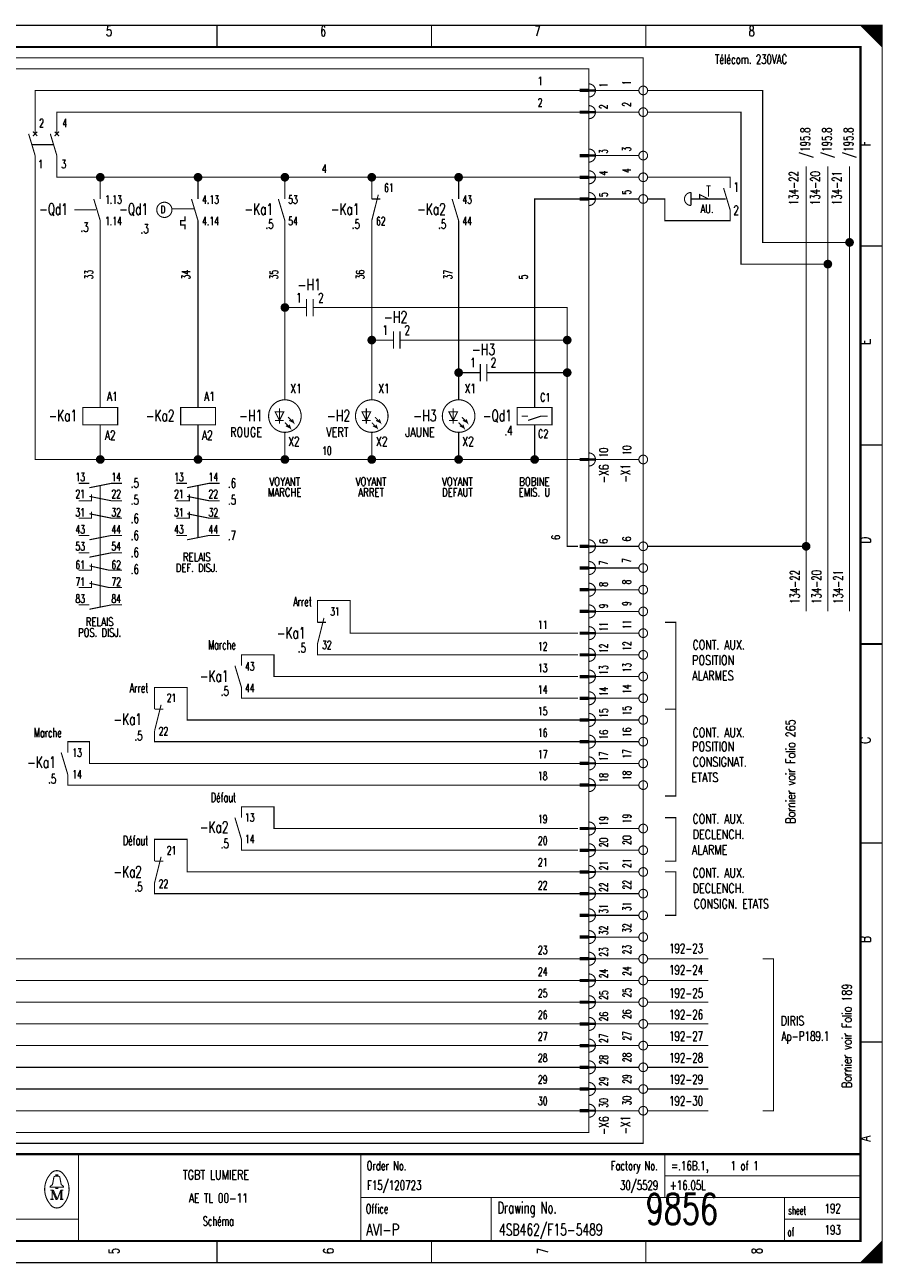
# Model space of a CAD drawing. Header units: centimetres. Extents: x 0 to 491, y -1040 to 69.
# Tile 39 of 181: x 121 to 141, y -760 to -731. Entities that reach past the tile are written whole.
import ezdxf
from ezdxf.enums import TextEntityAlignment as Align

# ---------------------------------------------------------------- set-up
doc = ezdxf.new("R2010")
doc.units = ezdxf.units.CM
doc.header["$MEASUREMENT"] = 0
doc.linetypes.add('GESTRICHELT', pattern=[3.75, 3, -0.75])
doc.layers.get('0').update_dxf_attribs({"color": 9, "linetype": 'CONTINUOUS'})
doc.layers.add('0L', color=7, linetype='CONTINUOUS')
doc.styles.get("Standard").update_dxf_attribs({"font": 'romans.shx', "bigfont": 'TXT.shx'})

# ---------------------------------------------------------------- blocks, each defined once
blk = doc.blocks.new('BCIRCLE_FILLED')
at = {"color": 0, "linetype": 'Continuous', "const_width": 1, "flags": 128}
blk.add_lwpolyline([(0.5, 0, 1), (-0.5, 0, 1)], format="xyb", close=True, dxfattribs=at)

msp = doc.modelspace()

# ---------------------------------------------------------------- linework, layer by layer
at = {"color": 0, "const_width": 0.025, "flags": 128}
for points in [[(100, -745.75), (100, -731.5), (140.5, -731.5), (140.5, -760), (100, -760), (100, -745.75)], [(140, -731.5), (140.5, -732), (140.475, -731.975), (140.475, -731.5), (140.45, -731.5), (140.45, -731.95), (140.425, -731.925), (140.425, -731.5), (140.4, -731.5), (140.4, -731.9), (140.375, -731.875), (140.375, -731.5), (140.35, -731.5), (140.35, -731.85), (140.325, -731.825)], [(140.15, -731.65), (140.15, -731.5), (140.125, -731.5), (140.125, -731.625), (140.1, -731.6), (140.1, -731.5), (140.075, -731.5), (140.075, -731.575), (140.05, -731.55), (140.05, -731.5), (140.025, -731.5), (140.025, -731.525)], [(140.325, -731.825), (140.325, -731.5), (140.3, -731.5), (140.3, -731.8), (140.275, -731.775), (140.275, -731.5), (140.25, -731.5), (140.25, -731.75), (140.225, -731.725), (140.225, -731.5), (140.2, -731.5), (140.2, -731.7), (140.175, -731.675), (140.175, -731.5), (140.15, -731.5)], [(121, -734), (121, -733), (133.55, -733)], [(134.9, -733), (133.9, -733)], [(139.75, -736.5), (137.75, -736.5), (137.75, -733), (135.1, -733)], [(121.5, -734), (121.5, -733.5), (133.55, -733.5)], [(134.9, -733.5), (133.9, -733.5)], [(139.25, -737), (137.25, -737), (137.25, -733.5), (135.1, -733.5)], [(122.5, -741.5), (121, -741.5), (121, -734.5)], [(122.5, -735), (121.5, -735), (121.5, -734.5)], [(134.9, -734.5), (133.9, -734.5)], [(138.75, -745), (138.75, -734.75)], [(139.25, -745), (139.25, -734.75)], [(139.75, -745), (139.75, -734.75)], [(122.5, -735.5), (122.5, -735), (124.75, -735)], [(124.75, -735.5), (124.75, -735), (126.75, -735)], [(126.75, -735.5), (126.75, -735), (128.75, -735)], [(128.75, -735.5), (128.75, -735), (130.75, -735)], [(130.75, -735.5), (130.75, -735), (133.55, -735)], [(134.9, -735), (133.9, -735)], [(132.5, -740.3), (132.5, -735.5), (133.55, -735.5)], [(134.9, -735.5), (133.9, -735.5)], [(136.3, -735.5), (136.3, -735.4), (136.5, -735.5)], [(124.45, -735.9), (124.45, -736), (124.35, -736), (124.35, -736.1), (124.45, -736.1), (124.45, -736.2)], [(122.5, -740.3), (122.5, -736)], [(124.75, -740.3), (124.75, -736)], [(126.75, -740.125), (126.75, -736)], [(128.75, -740.125), (128.75, -736)], [(130.75, -740.125), (130.75, -736)], [(126.95, -738), (126.75, -738)], [(129.7, -738.75), (133.25, -738.75), (133.25, -738), (127.7, -738)], [(128.95, -738.75), (128.75, -738.75)], [(131.7, -739.5), (133.25, -739.5), (133.25, -738.75)], [(133.55, -754.5), (118.75, -754.5), (118.75, -739)], [(133.55, -754), (119.25, -754), (119.25, -739)], [(133.55, -753.5), (119.75, -753.5), (119.75, -739)], [(133.55, -753), (120.25, -753), (120.25, -739)], [(130.95, -739.5), (130.75, -739.5)], [(133.5, -743.5), (133.25, -743.5), (133.25, -739.5)], [(126.725, -740.4), (126.525, -740.4), (126.625, -740.6), (126.725, -740.4)], [(128.725, -740.4), (128.525, -740.4), (128.625, -740.6), (128.725, -740.4)], [(130.725, -740.4), (130.525, -740.4), (130.625, -740.6), (130.725, -740.4)], [(132.5, -740.3), (132.9, -740.3), (132.9, -740.7), (132.1, -740.7), (132.1, -740.3), (132.5, -740.3)], [(132.35, -740.6), (132.65, -740.5), (132.8, -740.5)], [(124.75, -741.5), (122.5, -741.5), (122.5, -740.7)], [(126.75, -741.5), (124.75, -741.5), (124.75, -740.7)], [(126.75, -740.65), (126.875, -740.775), (126.85, -740.7), (126.875, -740.775), (126.775, -740.725)], [(126.825, -740.525), (126.95, -740.65), (126.925, -740.575), (126.95, -740.65), (126.85, -740.6)], [(128.75, -740.65), (128.875, -740.775), (128.85, -740.7), (128.875, -740.775), (128.775, -740.725)], [(128.825, -740.525), (128.95, -740.65), (128.925, -740.575), (128.95, -740.65), (128.85, -740.6)], [(130.75, -740.65), (130.875, -740.775), (130.85, -740.7), (130.875, -740.775), (130.775, -740.725)], [(130.825, -740.525), (130.95, -740.65), (130.925, -740.575), (130.95, -740.65), (130.85, -740.6)], [(133.55, -741.5), (132.5, -741.5), (132.5, -740.7)], [(128.75, -741.5), (126.75, -741.5), (126.75, -740.875)], [(130.75, -741.5), (128.75, -741.5), (128.75, -740.875)], [(132.5, -741.5), (130.75, -741.5), (130.75, -740.875)], [(134.9, -741.5), (133.9, -741.5)], [(122.25, -742.15), (122.75, -742.05), (123, -742.05)], [(124.5, -742.15), (125, -742.05), (125.25, -742.05)], [(133.55, -755), (117.25, -755), (117.25, -742.5), (109.8, -742.5)], [(122, -742.45), (122.3, -742.45), (122.3, -742.3)], [(122.25, -742.35), (122.75, -742.45), (123, -742.45)], [(124.25, -742.45), (124.55, -742.45), (124.55, -742.3)], [(124.5, -742.35), (125, -742.45), (125.25, -742.45)], [(122, -742.85), (122.3, -742.85), (122.3, -742.7)], [(122.25, -742.75), (122.75, -742.85), (123, -742.85)], [(124.25, -742.85), (124.55, -742.85), (124.55, -742.7)], [(124.5, -742.75), (125, -742.85), (125.25, -742.85)], [(122.25, -743.35), (122.75, -743.25), (123, -743.25)], [(124.5, -743.35), (125, -743.25), (125.25, -743.25)], [(122.25, -743.75), (122.75, -743.65), (123, -743.65)], [(134.9, -743.5), (133.9, -743.5)], [(138.75, -743.5), (135.1, -743.5)], [(122, -744.05), (122.3, -744.05), (122.3, -743.9)], [(122.25, -743.95), (122.7, -744.05), (123, -744.05)], [(134.9, -744), (133.9, -744)], [(133.55, -755.5), (116.75, -755.5), (116.75, -744.5), (110.3, -744.5)], [(122, -744.45), (122.3, -744.45), (122.3, -744.3)], [(122.25, -744.35), (122.7, -744.45), (123, -744.45)], [(134.9, -744.5), (133.9, -744.5)], [(133.5, -745.5), (128.25, -745.5), (128.25, -744.75), (127.5, -744.75), (127.5, -745.25)], [(122.25, -744.95), (122.75, -744.85), (123, -744.85)], [(134.9, -745), (133.9, -745)], [(135.5, -747.25), (135.75, -747.25), (135.75, -745.25), (135.5, -745.25)], [(134.9, -745.5), (133.9, -745.5)], [(133.5, -746), (127.5, -746), (127.5, -745.75)], [(133.5, -746.5), (126.5, -746.5), (126.5, -746), (125.75, -746), (125.75, -746.25)], [(134.9, -746), (133.9, -746)], [(133.55, -756), (116.25, -756), (116.25, -746.5), (110.8, -746.5)], [(134.9, -746.5), (133.9, -746.5)], [(133.55, -747.5), (124.5, -747.5), (124.5, -746.75), (123.75, -746.75), (123.75, -747.25)], [(133.5, -747), (125.75, -747), (125.75, -746.75)], [(134.9, -747), (133.9, -747)], [(135.5, -747.25), (135.75, -747.25), (135.75, -749.25), (135.5, -749.25)], [(134.9, -747.5), (133.9, -747.5)], [(133.55, -748), (123.75, -748), (123.75, -747.75)], [(133.55, -756.5), (115.75, -756.5), (115.75, -748), (112, -748)], [(133.55, -748.5), (122.25, -748.5), (122.25, -748), (121.75, -748), (121.75, -748.25)], [(134.9, -748), (133.9, -748)], [(134.9, -748.5), (133.9, -748.5)], [(133.55, -749), (121.75, -749), (121.75, -748.75)], [(134.9, -749), (133.9, -749)], [(133.5, -750), (126.5, -750), (126.5, -749.5), (125.75, -749.5), (125.75, -749.75)], [(135.5, -749.75), (135.75, -749.75), (135.75, -750.75), (135.5, -750.75)], [(134.9, -750), (133.9, -750)], [(133.55, -751), (124.5, -751), (124.5, -750.25), (123.75, -750.25), (123.75, -750.75)], [(133.5, -750.5), (125.75, -750.5), (125.75, -750.25)], [(134.9, -750.5), (133.9, -750.5)], [(134.9, -751), (133.9, -751)], [(135.5, -751), (135.75, -751), (135.75, -752), (135.5, -752)], [(133.55, -751.5), (123.75, -751.5), (123.75, -751.25)], [(134.9, -751.5), (133.9, -751.5)], [(134.9, -752), (133.9, -752)], [(134.9, -752.5), (133.9, -752.5)], [(134.9, -753), (133.9, -753)], [(136.5, -753), (135.1, -753)], [(137.75, -753), (138, -753), (138, -756.5), (137.75, -756.5)], [(134.9, -753.5), (133.9, -753.5)], [(136.5, -753.5), (135.1, -753.5)], [(134.9, -754), (133.9, -754)], [(136.5, -754), (135.1, -754)], [(134.9, -754.5), (133.9, -754.5)], [(136.5, -754.5), (135.1, -754.5)], [(134.9, -755), (133.9, -755)], [(136.5, -755), (135.1, -755)], [(134.9, -755.5), (133.9, -755.5)], [(136.5, -755.5), (135.1, -755.5)], [(134.9, -756), (133.9, -756)], [(136.5, -756), (135.1, -756)], [(134.9, -756.5), (133.9, -756.5)], [(136.5, -756.5), (135.1, -756.5)], [(121.48, -758.26), (121.35, -758.26), (121.35, -758.24), (121.4, -758.2), (121.43, -758.04)], [(121.48, -758.01), (121.48, -757.98), (121.52, -757.98), (121.52, -758.01)], [(121.52, -758.26), (121.65, -758.26), (121.65, -758.24), (121.6, -758.2), (121.57, -758.04)], [(121.39, -758.33), (121.39, -758.54), (121.35, -758.54)], [(121.39, -758.33), (121.48, -758.54), (121.51, -758.54)], [(140.475, -759.525), (140.475, -760), (140.45, -760), (140.45, -759.55), (140.425, -759.575), (140.425, -760), (140.4, -760), (140.4, -759.6), (140.375, -759.625), (140.375, -760), (140.35, -760), (140.35, -759.65), (140.325, -759.675), (140.325, -760), (140.3, -760)], [(140.125, -759.875), (140.125, -760), (140.1, -760), (140.1, -759.9), (140.075, -759.925), (140.075, -760), (140.05, -760), (140.05, -759.95), (140.025, -759.975), (140.025, -760)], [(140.3, -760), (140.3, -759.7), (140.275, -759.725), (140.275, -760), (140.25, -760), (140.25, -759.75), (140.225, -759.775), (140.225, -760), (140.2, -760), (140.2, -759.8), (140.175, -759.825), (140.175, -760), (140.15, -760), (140.15, -759.85), (140.125, -759.875)]]:
    msp.add_lwpolyline(points, dxfattribs=at)
at = {"color": 0, "flags": 128}
for points, const_width in [([(100, -731.5), (140.5, -731.5), (140.5, -760), (100, -760)], 0.025), ([(100.5, -732), (140, -732), (140, -759.5), (100.5, -759.5)], 0.05), ([(100.5, -732), (140, -732), (140, -759.5), (100.5, -759.5)], 0.025), ([(133.75, -733.025), (133.55, -733.025), (133.55, -732.975), (133.75, -732.975)], 0.025), ([(133.75, -733.525), (133.55, -733.525), (133.55, -733.475), (133.75, -733.475)], 0.025), ([(133.75, -734.525), (133.55, -734.525), (133.55, -734.475), (133.75, -734.475)], 0.025), ([(133.75, -735.025), (133.55, -735.025), (133.55, -734.975), (133.75, -734.975)], 0.025), ([(133.75, -735.525), (133.55, -735.525), (133.55, -735.475), (133.75, -735.475)], 0.025), ([(122.1, -740.7), (122.9, -740.7), (122.9, -740.3), (122.1, -740.3)], 0.025), ([(124.35, -740.7), (125.15, -740.7), (125.15, -740.3), (124.35, -740.3)], 0.025), ([(133.75, -741.525), (133.55, -741.525), (133.55, -741.475), (133.75, -741.475)], 0.025), ([(133.75, -743.525), (133.55, -743.525), (133.55, -743.475), (133.75, -743.475)], 0.025), ([(133.75, -744.025), (133.55, -744.025), (133.55, -743.975), (133.75, -743.975)], 0.025), ([(133.75, -744.525), (133.55, -744.525), (133.55, -744.475), (133.75, -744.475)], 0.025), ([(133.75, -745.025), (133.55, -745.025), (133.55, -744.975), (133.75, -744.975)], 0.025), ([(133.75, -745.525), (133.55, -745.525), (133.55, -745.475), (133.75, -745.475)], 0.025), ([(133.75, -746.025), (133.55, -746.025), (133.55, -745.975), (133.75, -745.975)], 0.025), ([(133.75, -746.525), (133.55, -746.525), (133.55, -746.475), (133.75, -746.475)], 0.025), ([(133.75, -747.025), (133.55, -747.025), (133.55, -746.975), (133.75, -746.975)], 0.025), ([(133.75, -747.525), (133.55, -747.525), (133.55, -747.475), (133.75, -747.475)], 0.025), ([(133.75, -748.025), (133.55, -748.025), (133.55, -747.975), (133.75, -747.975)], 0.025), ([(133.75, -748.525), (133.55, -748.525), (133.55, -748.475), (133.75, -748.475)], 0.025), ([(133.75, -749.025), (133.55, -749.025), (133.55, -748.975), (133.75, -748.975)], 0.025), ([(133.75, -750.025), (133.55, -750.025), (133.55, -749.975), (133.75, -749.975)], 0.025), ([(133.75, -750.525), (133.55, -750.525), (133.55, -750.475), (133.75, -750.475)], 0.025), ([(133.75, -751.025), (133.55, -751.025), (133.55, -750.975), (133.75, -750.975)], 0.025), ([(133.75, -751.525), (133.55, -751.525), (133.55, -751.475), (133.75, -751.475)], 0.025), ([(133.75, -752.025), (133.55, -752.025), (133.55, -751.975), (133.75, -751.975)], 0.025), ([(133.75, -752.525), (133.55, -752.525), (133.55, -752.475), (133.75, -752.475)], 0.025), ([(133.75, -753.025), (133.55, -753.025), (133.55, -752.975), (133.75, -752.975)], 0.025), ([(133.75, -753.525), (133.55, -753.525), (133.55, -753.475), (133.75, -753.475)], 0.025), ([(133.75, -754.025), (133.55, -754.025), (133.55, -753.975), (133.75, -753.975)], 0.025), ([(133.75, -754.525), (133.55, -754.525), (133.55, -754.475), (133.75, -754.475)], 0.025), ([(133.75, -755.025), (133.55, -755.025), (133.55, -754.975), (133.75, -754.975)], 0.025), ([(133.75, -755.525), (133.55, -755.525), (133.55, -755.475), (133.75, -755.475)], 0.025), ([(133.75, -756.025), (133.55, -756.025), (133.55, -755.975), (133.75, -755.975)], 0.025), ([(133.75, -756.525), (133.55, -756.525), (133.55, -756.475), (133.75, -756.475)], 0.025), ([(121.48, -758.26), (121.52, -758.26), (121.52, -758.29), (121.48, -758.29)], 0.025)]:
    msp.add_lwpolyline(points, close=True, dxfattribs=dict(at, const_width=const_width))
at = {"color": 0}
for points, const_width in [([(125.188, -731.5), (125.188, -732)], 0.025), ([(130.125, -731.5), (130.125, -732)], 0.025), ([(135.062, -731.5), (135.062, -732)], 0.025), ([(133.55, -733), (133.75, -733)], 0.025), ([(133.55, -733.5), (133.75, -733.5)], 0.025), ([(121.05, -733.95), (120.95, -734.05)], 0.025), ([(120.95, -733.95), (121.05, -734.05)], 0.025), ([(121.55, -733.95), (121.45, -734.05)], 0.025), ([(121.45, -733.95), (121.55, -734.05)], 0.025), ([(120.85, -734), (121, -734.5)], 0.025), ([(121.35, -734), (121.5, -734.5)], 0.025), ([(133.55, -734.5), (133.75, -734.5)], 0.025), ([(133.55, -735), (133.75, -735)], 0.025), ([(136.1, -735.35), (136.1, -735.65)], 0.025), ([(136.45, -735.2), (136.55, -735.2)], 0.025), ([(136.85, -735.25), (137, -735.75)], 0.025), ([(122.35, -735.5), (122.5, -736)], 0.025), ([(124.6, -735.5), (124.75, -736)], 0.025), ([(126.6, -735.5), (126.75, -736)], 0.025), ([(128.9, -735.4), (128.75, -736)], 0.025), ([(128.75, -735.5), (128.95, -735.5)], 0.025), ([(130.6, -735.5), (130.75, -736)], 0.025), ([(133.55, -735.5), (133.75, -735.5)], 0.025), ([(140.5, -736.583), (140, -736.583)], 0.025), ([(127.25, -737.8), (127.25, -738.2)], 0.025), ([(127.4, -737.8), (127.4, -738.2)], 0.025), ([(127.25, -738), (126.95, -738)], 0.025), ([(127.4, -738), (127.7, -738)], 0.025), ([(129.25, -738.75), (128.95, -738.75)], 0.025), ([(129.25, -738.55), (129.25, -738.95)], 0.025), ([(129.4, -738.55), (129.4, -738.95)], 0.025), ([(129.4, -738.75), (129.7, -738.75)], 0.025), ([(131.25, -739.3), (131.25, -739.7)], 0.025), ([(131.4, -739.3), (131.4, -739.7)], 0.025), ([(131.25, -739.5), (130.95, -739.5)], 0.025), ([(131.4, -739.5), (131.7, -739.5)], 0.025), ([(126.625, -740.325), (126.625, -740.675)], 0.025), ([(128.625, -740.325), (128.625, -740.675)], 0.025), ([(130.625, -740.325), (130.625, -740.675)], 0.025), ([(132.2, -740.5), (132.35, -740.5)], 0.025), ([(126.525, -740.6), (126.725, -740.6)], 0.025), ([(128.525, -740.6), (128.725, -740.6)], 0.025), ([(130.525, -740.6), (130.725, -740.6)], 0.025), ([(140.5, -741.167), (140, -741.167)], 0.025), ([(133.55, -741.5), (133.75, -741.5)], 0.025), ([(122, -742.05), (122.25, -742.05)], 0.025), ([(124.25, -742.05), (124.5, -742.05)], 0.025), ([(122, -743.25), (122.25, -743.25)], 0.025), ([(124.25, -743.25), (124.5, -743.25)], 0.025), ([(122, -743.65), (122.25, -743.65)], 0.025), ([(133.55, -743.5), (133.75, -743.5)], 0.025), ([(133.55, -744), (133.75, -744)], 0.025), ([(133.55, -744.5), (133.75, -744.5)], 0.025), ([(122, -744.85), (122.25, -744.85)], 0.025), ([(133.55, -745), (133.75, -745)], 0.025), ([(127.65, -745.15), (127.5, -745.75)], 0.025), ([(127.5, -745.25), (127.7, -745.25)], 0.025), ([(133.55, -745.5), (133.75, -745.5)], 0.025), ([(140, -745.75), (140.5, -745.75)], 0.05), ([(140.5, -745.75), (140, -745.75)], 0.025), ([(133.55, -746), (133.75, -746)], 0.025), ([(125.6, -746.25), (125.75, -746.75)], 0.025), ([(133.55, -746.5), (133.75, -746.5)], 0.025), ([(133.55, -747), (133.75, -747)], 0.025), ([(123.9, -747.15), (123.75, -747.75)], 0.025), ([(123.75, -747.25), (123.95, -747.25)], 0.025), ([(133.55, -747.5), (133.75, -747.5)], 0.025), ([(133.55, -748), (133.75, -748)], 0.025), ([(121.6, -748.25), (121.75, -748.75)], 0.025), ([(133.55, -748.5), (133.75, -748.5)], 0.025), ([(133.55, -749), (133.75, -749)], 0.025), ([(125.6, -749.75), (125.75, -750.25)], 0.025), ([(133.55, -750), (133.75, -750)], 0.025), ([(133.55, -750.5), (133.75, -750.5)], 0.025), ([(140.5, -750.333), (140, -750.333)], 0.025), ([(123.9, -750.65), (123.75, -751.25)], 0.025), ([(123.75, -750.75), (123.95, -750.75)], 0.025), ([(133.55, -751), (133.75, -751)], 0.025), ([(133.55, -751.5), (133.75, -751.5)], 0.025), ([(133.55, -752), (133.75, -752)], 0.025), ([(133.55, -752.5), (133.75, -752.5)], 0.025), ([(133.55, -753), (133.75, -753)], 0.025), ([(133.55, -753.5), (133.75, -753.5)], 0.025), ([(133.55, -754), (133.75, -754)], 0.025), ([(133.55, -754.5), (133.75, -754.5)], 0.025), ([(133.55, -755), (133.75, -755)], 0.025), ([(140.5, -754.917), (140, -754.917)], 0.025), ([(133.55, -755.5), (133.75, -755.5)], 0.025), ([(133.55, -756), (133.75, -756)], 0.025), ([(133.55, -756.5), (133.75, -756.5)], 0.025), ([(140, -757.5), (100.5, -757.5)], 0.05), ([(122, -757.5), (122, -759.5)], 0.025), ([(128.5, -757.5), (128.5, -759.5)], 0.025), ([(135.5, -757.5), (135.5, -758.5)], 0.025), ([(121.46, -758.01), (121.55, -758.01)], 0.025), ([(135.5, -758), (140, -758)], 0.025), ([(121.35, -758.33), (121.42, -758.33)], 0.025), ([(121.42, -758.33), (121.51, -758.54)], 0.025), ([(121.51, -758.54), (121.59, -758.33)], 0.025), ([(121.59, -758.54), (121.59, -758.33)], 0.025), ([(121.59, -758.33), (121.65, -758.33)], 0.025), ([(121.61, -758.33), (121.61, -758.54)], 0.025), ([(121.39, -758.54), (121.43, -758.54)], 0.025), ([(121.65, -758.54), (121.57, -758.54)], 0.025), ([(128.5, -758.5), (140, -758.5)], 0.025), ([(131.5, -758.5), (131.5, -759.5)], 0.025), ([(138.25, -758.5), (138.25, -759.5)], 0.025), ([(100.5, -759), (122, -759)], 0.025), ([(138.25, -759), (140, -759)], 0.025), ([(125.188, -760), (125.188, -759.5)], 0.025), ([(130.125, -760), (130.125, -759.5)], 0.025), ([(135.062, -760), (135.062, -759.5)], 0.025), ([(140.5, -759.5), (140, -760)], 0.025)]:
    msp.add_lwpolyline(points, dxfattribs=dict(at, const_width=const_width))
at = {"color": 0, "linetype": 'GESTRICHELT', "const_width": 0.025, "flags": 128}
for points in [[(106.75, -732.25), (135, -732.25), (135, -757.25), (112.5, -757.25), (112.5, -753.5), (106.75, -753.5), (106.75, -732.25)], [(107, -735), (115, -735), (115, -732.5), (133.75, -732.5), (133.75, -737.5)], [(133.75, -740.75), (133.75, -757), (115, -757), (115, -751.75), (107, -751.75), (107, -735)], [(137, -735.25), (137, -735), (135.1, -735)], [(137, -735.75), (137, -736), (135.5, -736), (135.5, -735.5), (135.1, -735.5)]]:
    msp.add_lwpolyline(points, dxfattribs=at)
at = {"color": 0, "const_width": 0.025, "flags": 128}
for points in [[(133.75, -733.15, 1), (133.75, -732.85, 1)], [(133.75, -733.65, 1), (133.75, -733.35, 1)], [(133.75, -734.65, 1), (133.75, -734.35, 1)], [(133.75, -735.15, 1), (133.75, -734.85, 1)], [(133.75, -735.65, 1), (133.75, -735.35, 1)], [(136.1, -735.35, 1), (136.1, -735.65, 1)], [(133.75, -741.65, 1), (133.75, -741.35, 1)], [(133.75, -743.65, 1), (133.75, -743.35, 1)], [(133.75, -744.15, 1), (133.75, -743.85, 1)], [(133.75, -744.65, 1), (133.75, -744.35, 1)], [(133.75, -745.15, 1), (133.75, -744.85, 1)], [(133.75, -745.65, 1), (133.75, -745.35, 1)], [(133.75, -746.15, 1), (133.75, -745.85, 1)], [(133.75, -746.65, 1), (133.75, -746.35, 1)], [(133.75, -747.15, 1), (133.75, -746.85, 1)], [(133.75, -747.65, 1), (133.75, -747.35, 1)], [(133.75, -748.15, 1), (133.75, -747.85, 1)], [(133.75, -748.65, 1), (133.75, -748.35, 1)], [(133.75, -749.15, 1), (133.75, -748.85, 1)], [(133.75, -750.15, 1), (133.75, -749.85, 1)], [(133.75, -750.65, 1), (133.75, -750.35, 1)], [(133.75, -751.15, 1), (133.75, -750.85, 1)], [(133.75, -751.65, 1), (133.75, -751.35, 1)], [(133.75, -752.15, 1), (133.75, -751.85, 1)], [(133.75, -752.65, 1), (133.75, -752.35, 1)], [(133.75, -753.15, 1), (133.75, -752.85, 1)], [(133.75, -753.65, 1), (133.75, -753.35, 1)], [(133.75, -754.15, 1), (133.75, -753.85, 1)], [(133.75, -754.65, 1), (133.75, -754.35, 1)], [(133.75, -755.15, 1), (133.75, -754.85, 1)], [(133.75, -755.65, 1), (133.75, -755.35, 1)], [(133.75, -756.15, 1), (133.75, -755.85, 1)], [(133.75, -756.65, 1), (133.75, -756.35, 1)], [(121.649, -757.96, 0.530775), (121.351, -757.959, 0.530775)], [(121.35, -757.961, 0.373815), (121.349, -758.657, 0.373815)], [(121.46, -758.01, 0.414214), (121.43, -758.04, 0.414214)], [(121.57, -758.04, 0.414214), (121.54, -758.01, 0.414214)], [(121.65, -758.66, 0.378582), (121.646, -757.956, 0.378582)], [(121.35, -758.66, 0.532213), (121.649, -758.661, 0.532213)]]:
    msp.add_lwpolyline(points, format="xyb", dxfattribs=at)
for points in [[(135.1, -733, 1), (134.9, -733, 1)], [(135.1, -733.5, 1), (134.9, -733.5, 1)], [(135.1, -734.5, 1), (134.9, -734.5, 1)], [(135.1, -735, 1), (134.9, -735, 1)], [(124.15, -735.75, 1), (123.8, -735.75, 1)], [(135.1, -735.5, 1), (134.9, -735.5, 1)], [(127.125, -740.5, 1), (126.375, -740.5, 1)], [(129.125, -740.5, 1), (128.375, -740.5, 1)], [(131.125, -740.5, 1), (130.375, -740.5, 1)], [(135.1, -741.5, 1), (134.9, -741.5, 1)], [(135.1, -743.5, 1), (134.9, -743.5, 1)], [(135.1, -744, 1), (134.9, -744, 1)], [(135.1, -744.5, 1), (134.9, -744.5, 1)], [(135.1, -745, 1), (134.9, -745, 1)], [(135.1, -745.5, 1), (134.9, -745.5, 1)], [(135.1, -746, 1), (134.9, -746, 1)], [(135.1, -746.5, 1), (134.9, -746.5, 1)], [(135.1, -747, 1), (134.9, -747, 1)], [(135.1, -747.5, 1), (134.9, -747.5, 1)], [(135.1, -748, 1), (134.9, -748, 1)], [(135.1, -748.5, 1), (134.9, -748.5, 1)], [(135.1, -749, 1), (134.9, -749, 1)], [(135.1, -750, 1), (134.9, -750, 1)], [(135.1, -750.5, 1), (134.9, -750.5, 1)], [(135.1, -751, 1), (134.9, -751, 1)], [(135.1, -751.5, 1), (134.9, -751.5, 1)], [(135.1, -752, 1), (134.9, -752, 1)], [(135.1, -752.5, 1), (134.9, -752.5, 1)], [(135.1, -753, 1), (134.9, -753, 1)], [(135.1, -753.5, 1), (134.9, -753.5, 1)], [(135.1, -754, 1), (134.9, -754, 1)], [(135.1, -754.5, 1), (134.9, -754.5, 1)], [(135.1, -755, 1), (134.9, -755, 1)], [(135.1, -755.5, 1), (134.9, -755.5, 1)], [(135.1, -756, 1), (134.9, -756, 1)], [(135.1, -756.5, 1), (134.9, -756.5, 1)]]:
    msp.add_lwpolyline(points, format="xyb", close=True, dxfattribs=at)
at = {"color": 0, "linetype": 'GESTRICHELT', "const_width": 0.025}
for points in [[(120.925, -734.25), (121.425, -734.25)], [(136.5, -735.2), (136.5, -735.45)], [(136.7, -735.5), (136.1, -735.5)], [(136.4, -735.5), (136.9, -735.5)], [(121.9, -735.75), (122.4, -735.75)], [(124.15, -735.725), (124.675, -735.725)], [(133.75, -740.75), (133.75, -737.25)], [(122.5, -743.3), (122.5, -742.1)], [(124.75, -743.3), (124.75, -742.1)], [(122.5, -744.9), (122.5, -742.85)]]:
    msp.add_lwpolyline(points, dxfattribs=at)
at = {"layer": '0L', "color": 0}
for points in [[(133.895, -732.975), (133.755, -732.975), (133.895, -733.025), (133.755, -733.025)], [(133.895, -733.475), (133.755, -733.475), (133.895, -733.525), (133.755, -733.525)], [(133.895, -734.475), (133.755, -734.475), (133.895, -734.525), (133.755, -734.525)], [(133.895, -734.975), (133.755, -734.975), (133.895, -735.025), (133.755, -735.025)], [(133.895, -735.475), (133.755, -735.475), (133.895, -735.525), (133.755, -735.525)], [(133.895, -741.475), (133.755, -741.475), (133.895, -741.525), (133.755, -741.525)], [(133.895, -743.475), (133.755, -743.475), (133.895, -743.525), (133.755, -743.525)], [(133.895, -743.975), (133.755, -743.975), (133.895, -744.025), (133.755, -744.025)], [(133.895, -744.475), (133.755, -744.475), (133.895, -744.525), (133.755, -744.525)], [(133.895, -744.975), (133.755, -744.975), (133.895, -745.025), (133.755, -745.025)], [(133.895, -745.475), (133.755, -745.475), (133.895, -745.525), (133.755, -745.525)], [(133.895, -745.975), (133.755, -745.975), (133.895, -746.025), (133.755, -746.025)], [(133.895, -746.475), (133.755, -746.475), (133.895, -746.525), (133.755, -746.525)], [(133.895, -746.975), (133.755, -746.975), (133.895, -747.025), (133.755, -747.025)], [(133.895, -747.475), (133.755, -747.475), (133.895, -747.525), (133.755, -747.525)], [(133.895, -747.975), (133.755, -747.975), (133.895, -748.025), (133.755, -748.025)], [(133.895, -748.475), (133.755, -748.475), (133.895, -748.525), (133.755, -748.525)], [(133.895, -748.975), (133.755, -748.975), (133.895, -749.025), (133.755, -749.025)], [(133.895, -749.975), (133.755, -749.975), (133.895, -750.025), (133.755, -750.025)], [(133.895, -750.475), (133.755, -750.475), (133.895, -750.525), (133.755, -750.525)], [(133.895, -750.975), (133.755, -750.975), (133.895, -751.025), (133.755, -751.025)], [(133.895, -751.475), (133.755, -751.475), (133.895, -751.525), (133.755, -751.525)], [(133.895, -751.975), (133.755, -751.975), (133.895, -752.025), (133.755, -752.025)], [(133.895, -752.475), (133.755, -752.475), (133.895, -752.525), (133.755, -752.525)], [(133.895, -752.975), (133.755, -752.975), (133.895, -753.025), (133.755, -753.025)], [(133.895, -753.475), (133.755, -753.475), (133.895, -753.525), (133.755, -753.525)], [(133.895, -753.975), (133.755, -753.975), (133.895, -754.025), (133.755, -754.025)], [(133.895, -754.475), (133.755, -754.475), (133.895, -754.525), (133.755, -754.525)], [(133.895, -754.975), (133.755, -754.975), (133.895, -755.025), (133.755, -755.025)], [(133.895, -755.475), (133.755, -755.475), (133.895, -755.525), (133.755, -755.525)], [(133.895, -755.975), (133.755, -755.975), (133.895, -756.025), (133.755, -756.025)], [(133.895, -756.475), (133.755, -756.475), (133.895, -756.525), (133.755, -756.525)]]:
    msp.add_solid(points, dxfattribs=at)

# ---------------------------------------------------------------- block references
at = {"color": 0, "xscale": 0.1, "yscale": 0.1, "zscale": 0.1}
for p in [(122.5, -735), (124.75, -735), (126.75, -735), (128.75, -735), (130.75, -735), (139.75, -736.5), (139.25, -737), (126.75, -738), (128.75, -738.75), (133.25, -738.75), (130.75, -739.5), (133.25, -739.5), (122.5, -741.5), (124.75, -741.5), (126.75, -741.5), (128.75, -741.5), (130.75, -741.5), (132.5, -741.5), (138.75, -743.5)]:
    msp.add_blockref('BCIRCLE_FILLED', p, dxfattribs=at)

# ---------------------------------------------------------------- texts
at = {"color": 0}
for s, height, width, p in [('5', 0.238, 0.672, (122.699, -731.514)), ('6', 0.238, 0.672, (127.632, -731.514)), ('7', 0.238, 0.672, (132.566, -731.514)), ('8', 0.238, 0.672, (137.499, -731.514)), ('D', 0.167, 0.76, (123.941, -735.66)), ('AU.', 0.1905, 0.738667, (136.47, -735.631)), ('-H1', 0.2619, 0.709333, (127.313, -737.342)), ('-H2', 0.2619, 0.709333, (129.3, -738.087)), ('-H3', 0.2619, 0.709333, (131.323, -738.833)), ('VOYANT', 0.1905, 0.76, (126.745, -741.913)), ('VOYANT', 0.1905, 0.76, (128.733, -741.913)), ('VOYANT', 0.1905, 0.76, (130.72, -741.913)), ('BOBINE', 0.1905, 0.76, (132.495, -741.913)), ('MARCHE', 0.1905, 0.76, (126.745, -742.162)), ('ARRET', 0.1905, 0.76, (128.733, -742.162)), ('DEFAUT', 0.1905, 0.76, (130.72, -742.162)), ('EMIS. U', 0.1905, 0.741714, (132.495, -742.162)), ('DEF. DISJ.', 0.1905, 0.7408, (124.722, -743.901)), ('RELAIS', 0.1905, 0.76, (124.722, -743.652)), ('RELAIS', 0.1905, 0.76, (122.486, -745.143)), ('POS. DISJ.', 0.1905, 0.7408, (122.486, -745.392)), ('TGBT LUMIERE ', 0.21431, 0.754667, (125.219, -757.87)), ('AE TL 00-11', 0.21431, 0.712, (125.219, -758.403)), ('Schéma', 0.2143, 0.626667, (125.219, -758.935))]:
    msp.add_text(s, height=height, dxfattribs=dict(at, width=width)).set_placement(p, align=Align.TOP_CENTER)
for s, height, width, p in [('Télécom. 230VAC', 0.21431, 0.669867, (136.652, -732.174)), ('1', 0.191, 0.672, (132.571, -732.685)), ('2', 0.191, 0.672, (132.571, -733.182)), ('1', 0.191, 0.672, (121.071, -734.602)), ('3', 0.191, 0.672, (121.604, -734.602)), ('4', 0.191, 0.672, (127.602, -734.708)), ('1', 0.214, 0.672, (137.078, -735.12)), ('1.13', 0.1905, 0.678, (122.61, -735.418)), ('4.13', 0.1905, 0.678, (124.846, -735.418)), ('53', 0.1905, 0.672, (126.826, -735.418)), ('43', 0.1905, 0.672, (130.837, -735.418)), ('2', 0.214, 0.672, (137.078, -735.653)), ('1.14', 0.1905, 0.678, (122.61, -735.915)), ('4.14', 0.1905, 0.678, (124.846, -735.915)), ('54', 0.1905, 0.672, (126.826, -735.915)), ('62', 0.1905, 0.672, (128.849, -735.915)), ('44', 0.1905, 0.672, (130.837, -735.915)), ('A2', 0.2143, 0.716, (122.604, -740.834)), ('A2', 0.2143, 0.716, (124.84, -740.834)), ('X2', 0.2143, 0.716, (126.827, -740.976)), ('X2', 0.2143, 0.716, (128.85, -740.976)), ('X2', 0.2143, 0.716, (130.838, -740.976)), ('C2', 0.1905, 0.716, (132.577, -740.813)), ('10', 0.1905, 0.672, (127.607, -741.203)), ('13', 0.1905, 0.672, (121.928, -741.807)), ('.5', 0.2143, 0.684, (123.203, -741.935)), ('.5', 0.2143, 0.684, (123.203, -741.935)), ('13', 0.1905, 0.672, (124.2, -741.807)), ('.6', 0.2143, 0.684, (125.439, -741.935)), ('.6', 0.2143, 0.684, (125.439, -741.935)), ('21', 0.1905, 0.672, (121.928, -742.197)), ('21', 0.1905, 0.672, (124.2, -742.197)), ('.5', 0.2143, 0.684, (123.203, -742.325)), ('.5', 0.2143, 0.684, (123.203, -742.325)), ('.5', 0.2143, 0.684, (125.439, -742.325)), ('.5', 0.2143, 0.684, (125.439, -742.325)), ('31', 0.1905, 0.672, (121.928, -742.623)), ('.6', 0.2143, 0.684, (123.203, -742.751)), ('.6', 0.2143, 0.684, (123.203, -742.751)), ('31', 0.1905, 0.672, (124.2, -742.623)), ('43', 0.1905, 0.672, (121.928, -743.014)), ('43', 0.1905, 0.672, (124.2, -743.014)), ('.6', 0.2143, 0.684, (123.203, -743.141)), ('.6', 0.2143, 0.684, (123.203, -743.141)), ('.7', 0.2143, 0.684, (125.439, -743.141)), ('.7', 0.2143, 0.684, (125.439, -743.141)), ('53', 0.1905, 0.672, (121.928, -743.404)), ('.6', 0.2143, 0.684, (123.203, -743.532)), ('.6', 0.2143, 0.684, (123.203, -743.532)), ('61', 0.1905, 0.672, (121.928, -743.83)), ('.6', 0.2143, 0.684, (123.203, -743.922)), ('.6', 0.2143, 0.684, (123.203, -743.922)), ('71', 0.1905, 0.672, (121.928, -744.22)), ('83', 0.1905, 0.672, (121.928, -744.611)), ('11', 0.1905, 0.672, (132.576, -745.214)), ('32', 0.1905, 0.672, (127.607, -745.675)), ('12', 0.1905, 0.672, (132.576, -745.711)), ('CONT. AUX.', 0.2143, 0.7408, (136.135, -745.661)), ('43', 0.1905, 0.672, (125.832, -746.172)), ('13', 0.1905, 0.672, (132.576, -746.208)), ('POSITION', 0.2143, 0.76, (136.125, -746.016)), ('ALARMES', 0.2143, 0.76, (136.125, -746.371)), ('44', 0.1905, 0.672, (125.832, -746.669)), ('14', 0.1905, 0.672, (132.576, -746.705)), ('15', 0.1905, 0.672, (132.576, -747.202)), ('22', 0.1905, 0.672, (123.845, -747.663)), ('16', 0.1905, 0.672, (132.576, -747.699)), ('CONT. AUX.', 0.2143, 0.7408, (136.135, -747.684)), ('13', 0.1905, 0.672, (121.857, -748.16)), ('17', 0.1905, 0.672, (132.576, -748.195)), ('POSITION', 0.2143, 0.76, (136.125, -748.004)), ('CONSIGNAT.', 0.2143, 0.7536, (136.14, -748.359)), ('14', 0.1905, 0.672, (121.857, -748.657)), ('18', 0.1905, 0.672, (132.576, -748.692)), ('ETATS', 0.2143, 0.76, (136.11, -748.714)), ('13', 0.1905, 0.672, (125.832, -749.651)), ('19', 0.1905, 0.672, (132.576, -749.686)), ('CONT. AUX.', 0.2143, 0.7408, (136.135, -749.672)), ('14', 0.1905, 0.672, (125.832, -750.147)), ('20', 0.1905, 0.672, (132.576, -750.183)), ('DECLENCH.', 0.2143, 0.752889, (136.137, -750.027)), ('ALARME', 0.2143, 0.76, (136.119, -750.382)), ('21', 0.1905, 0.672, (132.576, -750.68)), ('CONT. AUX.', 0.2143, 0.7408, (136.135, -750.914)), ('22', 0.1905, 0.672, (123.845, -751.177)), ('22', 0.1905, 0.672, (132.576, -751.212)), ('DECLENCH.', 0.2143, 0.752889, (136.137, -751.269)), ('CONSIGN. ETATS', 0.21431, 0.750857, (136.161, -751.624)), ('23', 0.1905, 0.672, (132.576, -752.703)), ('24', 0.1905, 0.672, (132.576, -753.2)), ('25', 0.1905, 0.672, (132.576, -753.697)), ('26', 0.1905, 0.672, (132.576, -754.194)), ('DIRIS', 0.2143, 0.76, (138.164, -754.321)), ('27', 0.1905, 0.672, (132.576, -754.69)), ('Ap-P189.1', 0.2143, 0.688889, (138.181, -754.676)), ('28', 0.1905, 0.672, (132.576, -755.187)), ('29', 0.1905, 0.672, (132.576, -755.684)), ('30', 0.1905, 0.672, (132.576, -756.181)), ('Order No.', 0.2143, 0.656889, (128.633, -757.658)), ('=.16B.1,    1 of 1', 0.21431, 0.682, (135.643, -757.658)), ('Office', 0.2143, 0.626667, (128.615, -758.651)), ('Drawing No.', 0.26194, 0.646545, (131.643, -758.602)), ('sheet', 0.1905, 0.6, (138.338, -758.701)), ('of', 0.1905, 0.6, (138.323, -759.198))]:
    msp.add_text(s, height=height, dxfattribs=dict(at, width=width)).set_placement(p, align=Align.TOP_LEFT)
for s, height, width, p in [('1', 0.191, 0.672, (134.771, -732.879)), ('2', 0.191, 0.672, (134.771, -733.376)), ('3', 0.191, 0.672, (134.771, -734.405)), ('4', 0.191, 0.672, (134.771, -734.902)), ('5', 0.191, 0.672, (134.771, -735.399)), ('33', 0.1905, 0.672, (122.389, -737.351)), ('34', 0.1905, 0.672, (124.625, -737.351)), ('35', 0.1905, 0.672, (126.648, -737.351)), ('36', 0.1905, 0.672, (128.636, -737.351)), ('37', 0.1905, 0.672, (130.659, -737.351)), ('5', 0.191, 0.672, (132.393, -737.351)), ('10', 0.1905, 0.672, (134.776, -741.397)), ('6', 0.191, 0.672, (133.139, -743.349)), ('6', 0.191, 0.672, (134.771, -743.385)), ('7', 0.191, 0.672, (134.771, -743.882)), ('8', 0.191, 0.672, (134.771, -744.378)), ('134-22', 0.2143, 0.676, (138.663, -744.827)), ('134-20', 0.2143, 0.676, (139.16, -744.827)), ('134-21', 0.2143, 0.676, (139.657, -744.827)), ('9', 0.191, 0.672, (134.771, -744.875)), ('11', 0.1905, 0.672, (134.776, -745.408)), ('12', 0.1905, 0.672, (134.776, -745.905)), ('13', 0.1905, 0.672, (134.776, -746.401)), ('14', 0.1905, 0.672, (134.776, -746.898)), ('15', 0.1905, 0.672, (134.776, -747.395)), ('16', 0.1905, 0.672, (134.776, -747.892)), ('17', 0.1905, 0.672, (134.776, -748.389)), ('18', 0.1905, 0.672, (134.776, -748.886)), ('19', 0.1905, 0.672, (134.776, -749.88)), ('20', 0.1905, 0.672, (134.776, -750.377)), ('21', 0.1905, 0.672, (134.776, -750.909)), ('22', 0.1905, 0.672, (134.776, -751.406)), ('31', 0.1905, 0.672, (134.776, -751.903)), ('32', 0.1905, 0.672, (134.776, -752.4)), ('23', 0.1905, 0.672, (134.776, -752.896)), ('24', 0.1905, 0.672, (134.776, -753.393)), ('25', 0.1905, 0.672, (134.776, -753.89)), ('26', 0.1905, 0.672, (134.776, -754.387)), ('27', 0.1905, 0.672, (134.776, -754.884)), ('28', 0.1905, 0.672, (134.776, -755.381)), ('29', 0.1905, 0.672, (134.776, -755.878)), ('30', 0.1905, 0.672, (134.776, -756.375))]:
    msp.add_text(s, height=height, rotation=90, dxfattribs=dict(at, width=width)).set_placement(p, align=Align.BOTTOM_LEFT)
for s, height, width, p in [('1', 0.191, 0.672, (133.99, -732.934)), ('2', 0.191, 0.672, (133.99, -733.431)), ('/195.8', 0.2143, 0.68, (138.624, -734.552)), ('/195.8', 0.2143, 0.68, (139.121, -734.552)), ('/195.8', 0.2143, 0.68, (139.618, -734.552)), ('F', 0.238, 0.76, (139.991, -734.283)), ('3', 0.191, 0.672, (133.99, -734.46)), ('4', 0.191, 0.672, (133.99, -734.957)), ('5', 0.191, 0.672, (133.99, -735.454)), ('E', 0.238, 0.76, (139.991, -738.861)), ('10', 0.1905, 0.672, (133.995, -741.452)), ('6', 0.191, 0.672, (133.99, -743.439)), ('D', 0.238, 0.76, (139.992, -743.439)), ('7', 0.191, 0.672, (133.99, -743.936)), ('8', 0.191, 0.672, (133.99, -744.433)), ('9', 0.191, 0.672, (133.99, -744.93)), ('11', 0.1905, 0.672, (133.995, -745.463)), ('12', 0.1905, 0.672, (133.995, -745.959)), ('13', 0.1905, 0.672, (133.995, -746.456)), ('14', 0.1905, 0.672, (133.995, -746.953)), ('15', 0.1905, 0.672, (133.995, -747.45)), ('16', 0.1905, 0.672, (133.995, -747.947)), ('C', 0.238, 0.76, (139.992, -748.053)), ('17', 0.1905, 0.672, (133.995, -748.444)), ('18', 0.1905, 0.672, (133.995, -748.941)), ('19', 0.1905, 0.672, (133.995, -749.934)), ('20', 0.1905, 0.672, (133.995, -750.431)), ('21', 0.1905, 0.672, (133.995, -750.964)), ('22', 0.1905, 0.672, (133.995, -751.461)), ('31', 0.1905, 0.672, (133.995, -751.958)), ('32', 0.1905, 0.672, (133.995, -752.454)), ('B', 0.238, 0.76, (139.991, -752.632)), ('23', 0.1905, 0.672, (133.995, -752.951)), ('24', 0.1905, 0.672, (133.995, -753.448)), ('25', 0.1905, 0.672, (133.995, -753.945)), ('26', 0.1905, 0.672, (133.995, -754.442)), ('27', 0.1905, 0.672, (133.995, -754.939)), ('28', 0.1905, 0.672, (133.995, -755.436)), ('29', 0.1905, 0.672, (133.995, -755.933)), ('30', 0.1905, 0.672, (133.995, -756.43)), ('A', 0.238, 0.76, (139.991, -757.21))]:
    msp.add_text(s, height=height, rotation=90, dxfattribs=dict(at, width=width)).set_placement(p, align=Align.TOP_LEFT)
for s, height, width, p in [('2', 0.191, 0.672, (121.093, -733.904)), ('4', 0.191, 0.672, (121.626, -733.904)), ('61', 0.1905, 0.672, (129.035, -735.394)), ('2', 0.214, 0.672, (127.517, -737.945)), ('2', 0.214, 0.672, (129.505, -738.691)), ('2', 0.214, 0.672, (131.492, -739.436)), ('A1', 0.2143, 0.716, (122.653, -740.217)), ('A1', 0.2143, 0.716, (124.889, -740.217)), ('X1', 0.2143, 0.716, (126.877, -740.039)), ('X1', 0.2143, 0.716, (128.9, -740.039)), ('X1', 0.2143, 0.716, (130.887, -740.039)), ('C1', 0.1905, 0.716, (132.626, -740.221)), ('31', 0.1905, 0.672, (127.793, -745.154)), ('21', 0.1905, 0.672, (124.031, -747.142)), ('21', 0.1905, 0.672, (124.031, -750.656)), ('F15/120723', 0.2143, 0.6832, (128.639, -758.389)), ('+16.05L', 0.2143, 0.68, (135.611, -758.389)), ('9856', 0.7, 0.6928, (135.058, -759.322)), ('192', 0.2143, 0.672, (139.177, -758.921)), ('AVI-P', 0.2619, 0.7472, (128.624, -759.449)), ('4SB462/F15-5489', 0.26194, 0.6928, (131.679, -759.449)), ('193', 0.2143, 0.672, (139.177, -759.418))]:
    msp.add_text(s, height=height, dxfattribs=dict(at, width=width)).set_placement(p, align=Align.BOTTOM_LEFT)
for s, width, p in [('134-22', 0.676, (138.635, -734.858)), ('134-20', 0.676, (139.132, -734.858)), ('134-21', 0.676, (139.629, -734.858)), ('-X1', 0.709333, (134.766, -741.601)), ('-X1', 0.709333, (134.766, -756.614))]:
    msp.add_text(s, height=0.2143, rotation=90, dxfattribs=dict(at, width=width)).set_placement(p, align=Align.BOTTOM_RIGHT)
for s, height, width, p in [('-Qd1', 0.2619, 0.682, (121.756, -735.603)), ('-Qd1', 0.2619, 0.682, (123.601, -735.603)), ('-Ka1', 0.2619, 0.682, (126.477, -735.603)), ('-Ka1', 0.2619, 0.682, (128.465, -735.603)), ('-Ka2', 0.2619, 0.682, (130.452, -735.603)), ('.3', 0.2143, 0.684, (122.232, -736.043)), ('.3', 0.2143, 0.684, (122.232, -736.043)), ('.3', 0.2143, 0.684, (123.616, -736.078)), ('.3', 0.2143, 0.684, (123.616, -736.078)), ('.5', 0.2143, 0.684, (126.491, -735.972)), ('.5', 0.2143, 0.684, (126.491, -735.972)), ('.5', 0.2143, 0.684, (128.479, -735.972)), ('.5', 0.2143, 0.684, (128.479, -735.972)), ('.5', 0.2143, 0.684, (130.466, -735.972)), ('.5', 0.2143, 0.684, (130.466, -735.972)), ('-Ka1', 0.2619, 0.682, (121.97, -740.359)), ('-Ka2', 0.2619, 0.682, (124.206, -740.359)), ('-H1', 0.2619, 0.709333, (126.234, -740.359)), ('-H2', 0.2619, 0.709333, (128.257, -740.359)), ('-H3', 0.2619, 0.709333, (130.245, -740.359)), ('-Qd1', 0.2619, 0.682, (131.977, -740.359)), ('ROUGE', 0.2143, 0.76, (126.222, -740.763)), ('VERT', 0.2143, 0.76, (128.217, -740.763)), ('JAUNE', 0.2143, 0.76, (130.2, -740.763)), ('.4', 0.2143, 0.684, (131.992, -740.728)), ('.4', 0.2143, 0.684, (131.992, -740.728)), ('14', 0.1905, 0.672, (122.976, -741.807)), ('14', 0.1905, 0.672, (125.212, -741.807)), ('22', 0.1905, 0.672, (122.976, -742.197)), ('22', 0.1905, 0.672, (125.212, -742.197)), ('32', 0.1905, 0.672, (122.976, -742.623)), ('32', 0.1905, 0.672, (125.212, -742.623)), ('44', 0.1905, 0.672, (122.976, -743.014)), ('44', 0.1905, 0.672, (125.212, -743.014)), ('54', 0.1905, 0.672, (122.976, -743.404)), ('62', 0.1905, 0.672, (122.976, -743.83)), ('72', 0.1905, 0.672, (122.976, -744.22)), ('84', 0.1905, 0.672, (122.976, -744.611)), ('Arret', 0.2143, 0.632, (127.369, -744.667)), ('Marche', 0.2143, 0.626667, (125.622, -745.661)), ('-Ka1', 0.2619, 0.682, (127.222, -745.363)), ('.5', 0.2143, 0.684, (127.237, -745.732)), ('.5', 0.2143, 0.684, (127.237, -745.732)), ('-Ka1', 0.2619, 0.682, (125.448, -746.357)), ('Arret', 0.2143, 0.632, (123.607, -746.655)), ('.5', 0.2143, 0.684, (125.462, -746.726)), ('.5', 0.2143, 0.684, (125.462, -746.726)), ('-Ka1', 0.2619, 0.682, (123.46, -747.351)), ('Marche', 0.2143, 0.626667, (121.611, -747.684)), ('.5', 0.2143, 0.684, (123.474, -747.755)), ('.5', 0.2143, 0.684, (123.474, -747.755)), ('-Ka1', 0.2619, 0.682, (121.473, -748.344)), ('.5', 0.2143, 0.684, (121.487, -748.749)), ('.5', 0.2143, 0.684, (121.487, -748.749)), ('Défaut', 0.2143, 0.626667, (125.625, -749.175)), ('-Ka2', 0.2619, 0.682, (125.448, -749.835)), ('Défaut', 0.2143, 0.626667, (123.602, -750.169)), ('.5', 0.2143, 0.684, (125.462, -750.24)), ('.5', 0.2143, 0.684, (125.462, -750.24)), ('-Ka2', 0.2619, 0.682, (123.46, -750.864)), ('.5', 0.2143, 0.684, (123.474, -751.233)), ('.5', 0.2143, 0.684, (123.474, -751.233)), ('192-23', 0.2143, 0.676, (136.378, -752.653)), ('192-24', 0.2143, 0.676, (136.378, -753.15)), ('192-25', 0.2143, 0.676, (136.378, -753.682)), ('192-26', 0.2143, 0.676, (136.378, -754.179)), ('192-27', 0.2143, 0.676, (136.378, -754.676)), ('192-28', 0.2143, 0.676, (136.378, -755.173)), ('192-29', 0.2143, 0.676, (136.378, -755.67)), ('192-30', 0.2143, 0.676, (136.378, -756.167)), ('Factory No.', 0.21431, 0.646545, (135.335, -757.658))]:
    msp.add_text(s, height=height, dxfattribs=dict(at, width=width)).set_placement(p, align=Align.TOP_RIGHT)
for s, height, width, p in [('1', 0.214, 0.672, (127.132, -737.945)), ('1', 0.214, 0.672, (129.119, -738.691)), ('1', 0.214, 0.672, (131.142, -739.436)), ('30/5529', 0.2143, 0.675429, (135.346, -758.389))]:
    msp.add_text(s, height=height, dxfattribs=dict(at, width=width)).set_placement(p, align=Align.BOTTOM_RIGHT)
at = {"color": 0, "width": 0.709333}
for p in [(133.985, -741.615), (133.985, -756.628)]:
    msp.add_text('-X6', height=0.2143, rotation=90, dxfattribs=at).set_placement(p, align=Align.TOP_RIGHT)
at = {"color": 0}
for s, height, width, p in [('Bornier voir Folio 265', 0.21431, 0.754667, (138.286, -748.687)), ('Bornier voir Folio 189', 0.21431, 0.754667, (139.581, -754.775)), ('5', 0.238, 0.672, (122.699, -759.73)), ('6', 0.238, 0.672, (127.632, -759.73)), ('7', 0.238, 0.672, (132.566, -759.73)), ('8', 0.238, 0.672, (137.499, -759.73))]:
    msp.add_text(s, height=height, rotation=90, dxfattribs=dict(at, width=width)).set_placement(p, align=Align.TOP_CENTER)

doc.saveas('drawing.dxf')
